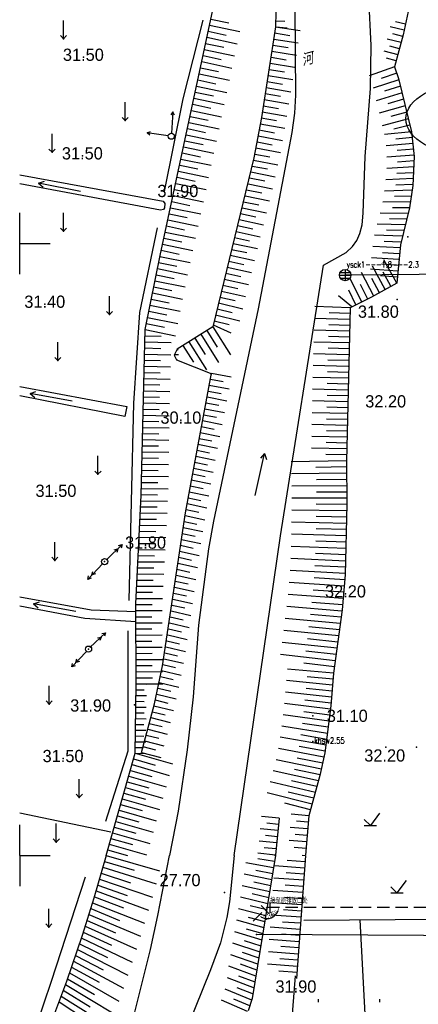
# Model space of a CAD drawing. Header units: millimetres. Extents: x 1371 to 38096, y 232 to 174236.
# Tile 18 of 84: x 19000 to 19065, y 86976 to 87137. Entities that reach past the tile are written whole.
import ezdxf
from ezdxf.enums import TextEntityAlignment as Align

# ---------------------------------------------------------------- set-up
doc = ezdxf.new("R2010")
doc.units = ezdxf.units.MM
doc.header["$LTSCALE"] = 10
doc.linetypes.add('CONTINOUS', pattern=[0])
doc.linetypes.add('DASHED', pattern=[0.75, 0.5, -0.25])
for name, color, linetype in [('0提标-单体内线', 31, 'Continuous'), ('0提标-管-工艺管', 1, '工艺管'), ('0提标-管-工艺管标注', 2, 'CONTINOUS'), ('0提标-管-管位', 3, 'CONTINOUS'), ('0提标-管-给水管标注', 3, 'CONTINOUS'), ('dx', 8, 'Continuous'), ('LOCKUP', 7, 'Continuous'), ('雨水', 180, 'Continuous')]:
    doc.layers.add(name, color=color, linetype=linetype)
doc.styles.add('HZ', font='rs.shx', dxfattribs={"width": 0.8, "bigfont": 'hztxt.shx'})
doc.styles.add('SMEDI', font='smsim1.shx', dxfattribs={"width": 0.75, "bigfont": 'smfs.shx'})
doc.styles.add('SMEDI_KC', font='smsim1.shx', dxfattribs={"width": 0.8, "bigfont": 'smfs.shx'})
doc.styles.add('songti', font='txt', dxfattribs={"width": 0.75})
doc.styles.add('宋体', font='smsim1.shx', dxfattribs={"bigfont": 'smfs.shx'})
doc.styles.add('黑体', font='smsim.shx', dxfattribs={"width": 0.75, "bigfont": 'smfs.shx'})
doc.linetypes.add('X19', pattern='A,0,[133,ss.shx,S=0.5,R=0,X=0,Y=0],-10,[133,ss.shx,S=0.5,R=0,X=0,Y=0]', length=10)
doc.linetypes.add('X31', pattern='A,0.3,[130,ss.shx,S=0.8,R=0,X=0,Y=0],1', length=1.3)
doc.linetypes.add('工艺管', pattern='A,4,-0.5,["W",songti,S=0.4,R=0,X=-0.2,Y=-0.2],-0.7', length=5.2)
doc.dimstyles.new('1-350', dxfattribs={"dimscale": 0.35, "dimtxt": 2.5, "dimasz": 1.5, "dimexe": 1, "dimexo": 1, "dimgap": 0, "dimtad": 1, "dimzin": 9, "dimdsep": 46, "dimtxsty": 'SMEDI_KC', "dimblk": 'ARCHTICK', "dimcen": 0, "dimdle": 1, "dimclrd": 7, "dimclre": 7, "dimclrt": 256, "dimadec": 0, "dimazin": 2, "dimtfac": 1, "dimtmove": 2, "dimatfit": 3, "dimfxl": 0, "dimtolj": 1, "dimtzin": 0, "dimarcsym": 0})

# ---------------------------------------------------------------- blocks, each defined once
blk = doc.blocks.new('雨水')
at = {"layer": '雨水', "lineweight": 25}
blk.add_line((-1.491631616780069, 0), (1.491631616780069, 0), dxfattribs=at)
at = {"layer": '雨水', "linetype": 'Continuous'}
for p, q in [((-1.314099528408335, 0.7057671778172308), (1.314099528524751, 0.7057671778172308)), ((5.820775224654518e-11, 1.491631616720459), (5.82073869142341e-11, -1.491631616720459)), ((-1.267825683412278, -0.7858644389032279), (1.267825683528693, -0.7858644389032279))]:
    blk.add_line(p, q, dxfattribs=at)
at = {"layer": '雨水', "lineweight": 25}
blk.add_circle((5.820766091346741e-11, 0), 1.491631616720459, dxfattribs=at)
blk = doc.blocks.new('*U325')
at = {"layer": 'dx', "linetype": 'Continuous', "ltscale": 0.5}
for p, q in [((19057.445961, 87132.351017), (19056.626151, 87149.083443)), ((19023.003443, 87098.293571), (19032.295845, 87141.665139)), ((19064.153649, 87140.931236), (19062.697207, 87134.103738)), ((19041.872494, 87137.806819), (19041.825494, 87135.398079)), ((19045.002939, 87138.491747), (19045.109238, 87124.247002)), ((19031.240053, 87136.68973), (19034.201187, 87136.063054)), ((19041.91254, 87136.416868), (19043.36837, 87136.314975)), ((19063.090441, 87135.867707), (19061.455269, 87136.253458)), ((19030.817735, 87134.699565), (19033.779104, 87134.073995)), ((19031.028894, 87135.694647), (19035.973027, 87134.649267)), ((19041.825494, 87135.398079), (19039.513046, 87120.600441)), ((19041.679578, 87134.406605), (19044.18184, 87134.022746)), ((19041.825494, 87135.398079), (19045.842582, 87134.789045)), ((19041.825495, 87135.398088), (19043.72951, 87135.25162)), ((19062.869851, 87134.8567), (19060.574812, 87135.408183)), ((19030.606577, 87133.704482), (19035.551101, 87132.660949)), ((19041.533663, 87133.41513), (19045.54875, 87132.791991)), ((19062.385568, 87132.844669), (19060.095627, 87133.415078)), ((19062.636232, 87133.848629), (19061.004313, 87134.247943)), ((19062.697207, 87134.103738), (19061.301939, 87128.849923)), ((19030.18426, 87131.714317), (19035.129175, 87130.672632)), ((19030.395418, 87132.7094), (19033.357021, 87132.084937)), ((19041.239813, 87131.432481), (19045.25285, 87130.795244)), ((19041.387747, 87132.423656), (19043.888742, 87132.031012)), ((19057.373132, 87125.362827), (19057.445961, 87132.351017)), ((19061.852075, 87130.845047), (19059.56737, 87131.434339)), ((19062.122765, 87131.843808), (19060.494438, 87132.256599)), ((19029.761684, 87129.724207), (19034.706995, 87128.684368)), ((19029.97305, 87130.719246), (19032.934889, 87130.095889)), ((19041.091489, 87130.441365), (19043.591169, 87130.039943)), ((19061.577587, 87129.847326), (19059.952934, 87130.273572)), ((19029.550317, 87128.729169), (19032.512391, 87128.106918)), ((19040.788798, 87128.460049), (19043.287092, 87128.049859)), ((19040.941461, 87129.450506), (19044.952339, 87128.799187)), ((19061.301939, 87128.849923), (19057.140633, 87127.381227)), ((19061.301939, 87128.849923), (19061.928151, 87126.972266)), ((19029.127584, 87126.739092), (19032.089892, 87126.117948)), ((19029.338951, 87127.73413), (19034.284655, 87126.696138)), ((19040.474069, 87126.480613), (19042.97089, 87126.06167)), ((19040.633025, 87127.47008), (19044.641583, 87126.804705)), ((19061.979878, 87126.773269), (19057.774427, 87125.380106)), ((19061.679385, 87127.824112), (19059.115564, 87126.946975)), ((19061.928151, 87126.972266), (19064.069775, 87118.280961)), ((19028.704851, 87124.749015), (19031.667394, 87124.128977)), ((19028.916218, 87125.744054), (19033.862315, 87124.707908)), ((19040.312323, 87125.491598), (19044.318544, 87124.81217)), ((19056.51065, 87114.230722), (19057.373132, 87125.362827)), ((19062.246042, 87125.712955), (19059.661962, 87124.884403)), ((19028.493485, 87123.753977), (19033.439974, 87122.719678)), ((19039.988673, 87123.513594), (19043.992573, 87122.82011)), ((19040.150459, 87124.502602), (19042.645805, 87124.074907)), ((19045.109238, 87124.247002), (19044.936904, 87121.329929)), ((19062.509674, 87124.652007), (19058.283253, 87123.341592)), ((19062.770784, 87123.590434), (19060.173869, 87122.812566)), ((19025.036177, 87121.535677), (19024.703413, 87121.036009)), ((19025.036177, 87121.535677), (19024.811488, 87118.042897)), ((19025.302176, 87120.997491), (19025.036177, 87121.535677)), ((19028.070103, 87121.764038), (19033.017002, 87120.731583)), ((19028.281922, 87122.75898), (19031.244707, 87122.140047)), ((19039.665399, 87121.535528), (19043.666928, 87120.827996)), ((19039.827007, 87122.524566), (19042.320881, 87122.088117)), ((19063.031895, 87122.52886), (19058.786466, 87121.301647)), ((19063.291558, 87121.466932), (19060.682429, 87120.739902)), ((19027.858285, 87120.769096), (19030.821306, 87120.151269)), ((19039.513046, 87120.600441), (19038.29012, 87113.979123)), ((19039.503832, 87120.546484), (19041.99621, 87120.101286)), ((19044.936904, 87121.329929), (19044.519914, 87118.166894)), ((19063.550964, 87120.404941), (19059.286597, 87119.260899)), ((19027.434647, 87118.779211), (19030.397904, 87118.16249)), ((19027.646466, 87119.774153), (19032.59376, 87118.743545)), ((19039.173308, 87118.56962), (19041.664411, 87118.115635)), ((19039.339086, 87119.557965), (19043.33834, 87118.836369)), ((19064.069775, 87118.280961), (19059.670689, 87117.812973)), ((19063.81037, 87119.34295), (19061.189287, 87118.666821)), ((19064.069775, 87118.280961), (19064.491073, 87114.247942)), ((19027.010012, 87116.78954), (19029.973523, 87116.173921)), ((19027.222752, 87117.784285), (19032.170478, 87116.755516)), ((19044.519914, 87118.166894), (19038.990812, 87089.307986)), ((19038.995988, 87117.583278), (19042.99342, 87116.847537)), ((19064.205903, 87117.328214), (19061.506106, 87117.062359)), ((19026.797272, 87115.794794), (19031.745396, 87114.76787)), ((19038.622473, 87115.614124), (19042.61825, 87114.864198)), ((19038.813577, 87116.597888), (19041.303708, 87116.135057)), ((19064.330401, 87116.373925), (19059.919075, 87115.9743)), ((19064.430267, 87115.416847), (19061.721185, 87115.192719)), ((19026.37124, 87113.805421), (19031.319805, 87112.780334)), ((19026.584532, 87114.800048), (19029.54828, 87114.185536)), ((19038.29012, 87113.979123), (19031.569776, 87086.391335)), ((19038.220624, 87113.650531), (19042.214479, 87112.886462)), ((19038.423288, 87114.631979), (19040.912198, 87114.160341)), ((19056.178589, 87104.979247), (19056.51065, 87114.230722)), ((19064.484615, 87114.456219), (19060.043059, 87114.12407)), ((19064.490513, 87113.49393), (19061.764881, 87113.311804)), ((19064.491073, 87114.247942), (19064.250676, 87109.463514)), ((19025.943727, 87111.816366), (19030.892692, 87110.793124)), ((19026.157484, 87112.810893), (19029.121491, 87112.197482)), ((19038.010681, 87112.670619), (19040.49816, 87112.190211)), ((19064.461447, 87112.532015), (19059.999167, 87112.269364)), ((19000, 87111.225775), (19023.477009, 87106.91416)), ((19025.728962, 87110.822055), (19028.693235, 87110.209743)), ((19037.57508, 87110.714266), (19040.061319, 87110.225041)), ((19037.799429, 87111.690985), (19041.791266, 87110.91278)), ((19064.345508, 87110.610753), (19059.872721, 87110.418292)), ((19064.409868, 87111.571007), (19061.677286, 87111.431713)), ((19023.028577, 87105.462767), (19000, 87109.735064)), ((19003.089947, 87109.854825), (19004.039107, 87110.180395)), ((19009.962406, 87108.52467), (19003.089947, 87109.854825)), ((19003.089947, 87109.854825), (19003.849085, 87109.198616)), ((19025.298272, 87108.833686), (19028.262822, 87108.222471)), ((19025.51391, 87109.827807), (19030.463335, 87108.806398)), ((19037.108736, 87108.765017), (19039.5937, 87108.266973)), ((19037.347355, 87109.738349), (19041.338549, 87108.945681)), ((19064.163061, 87108.694845), (19059.657426, 87108.575047)), ((19064.265964, 87109.651676), (19061.521887, 87109.556072)), ((19064.250676, 87109.463514), (19063.717044, 87105.827135)), ((19025.081537, 87107.839803), (19030.031442, 87106.820223)), ((19036.86609, 87107.792698), (19040.854997, 87106.985917)), ((19064.036586, 87107.740823), (19061.277315, 87107.690049)), ((19023.525085, 87105.563795), (19023.028577, 87105.462767)), ((19023.477009, 87106.91416), (19023.752949, 87106.533848)), ((19023.681863, 87105.809516), (19023.525085, 87105.563795)), ((19023.752949, 87106.533848), (19023.681863, 87105.809516)), ((19024.646394, 87105.852403), (19029.596778, 87104.834651)), ((19024.864722, 87106.845937), (19027.829548, 87106.23582)), ((19036.366151, 87105.851742), (19040.351563, 87105.031139)), ((19036.616402, 87106.822147), (19039.099815, 87106.315341)), ((19063.890438, 87106.789608), (19059.349771, 87106.744887)), ((19063.715647, 87105.843356), (19060.930898, 87105.840739)), ((19063.717044, 87105.827135), (19062.262385, 87099.811316)), ((19000, 87095), (19000, 87105)), ((19024.209835, 87103.865314), (19029.160628, 87102.849406)), ((19024.428066, 87104.858869), (19027.393137, 87104.249856)), ((19035.862681, 87103.911699), (19039.843806, 87103.077473)), ((19036.114177, 87104.881782), (19038.595475, 87104.366355)), ((19055.972174, 87103.059487), (19056.178589, 87104.979247)), ((19063.503598, 87104.904769), (19058.915015, 87104.940105)), ((19063.260701, 87103.973616), (19060.466427, 87104.017075)), ((19023.99165, 87102.871748), (19026.956963, 87102.26384)), ((19035.614355, 87102.9408), (19038.093165, 87102.416847)), ((19055.623178, 87101.617813), (19055.972174, 87103.059487)), ((19063.005118, 87103.04575), (19058.430201, 87103.150144)), ((19062.754025, 87102.116718), (19059.982352, 87102.1982)), ((19023.558546, 87100.883904), (19026.524055, 87100.27711)), ((19023.774381, 87101.877983), (19028.725496, 87100.863937)), ((19035.123695, 87100.997482), (19037.599988, 87100.465011)), ((19035.367291, 87101.96958), (19039.344053, 87101.121748)), ((19055.112261, 87100.493471), (19055.623178, 87101.617813)), ((19062.528925, 87101.181091), (19058.021558, 87101.343318)), ((19000, 87100), (19005, 87100)), ((19023.344092, 87099.889528), (19028.295492, 87098.877352)), ((19034.643201, 87099.051625), (19037.117065, 87098.510612)), ((19034.882334, 87100.02483), (19038.854909, 87099.16335)), ((19053.355682, 87098.550704), (19054.412796, 87099.500184)), ((19054.412796, 87099.500184), (19055.112261, 87100.493471)), ((19062.18296, 87099.288096), (19057.731737, 87099.512243)), ((19062.339338, 87100.237643), (19059.602009, 87100.355304)), ((19062.262385, 87099.811316), (19061.637434, 87093.540823)), ((19020.497847, 87085.935659), (19023.003443, 87098.293571)), ((19022.920947, 87097.899541), (19027.872631, 87096.889235)), ((19023.131492, 87098.894752), (19026.097179, 87098.289077)), ((19034.405334, 87098.07811), (19038.37419, 87097.20287)), ((19049.687691, 87096.445285), (19053.355682, 87098.550704)), ((19061.948704, 87097.377811), (19057.532588, 87097.668016)), ((19062.053911, 87098.334467), (19059.340649, 87098.491622)), ((19061.637434, 87093.540823), (19059.519631, 87097.322615)), ((19022.504703, 87095.908099), (19027.456685, 87094.89966)), ((19022.711611, 87096.904073), (19025.677476, 87096.299517)), ((19033.931244, 87096.130679), (19037.896589, 87095.241629)), ((19034.168085, 87097.104444), (19036.63973, 87096.554836)), ((19042.624361, 87052.245199), (19049.687691, 87096.445285)), ((19061.782257, 87095.460205), (19057.375568, 87095.819198)), ((19059.761274, 87092.473997), (19057.696731, 87096.286348)), ((19061.863538, 87096.419177), (19059.158879, 87096.61819)), ((19022.298291, 87094.912021), (19025.26434, 87094.308581)), ((19033.45807, 87094.183025), (19037.419992, 87093.280145)), ((19033.694656, 87095.156852), (19036.164168, 87094.598628)), ((19055.951831, 87090.446321), (19053.996064, 87094.315602)), ((19057.875964, 87091.423514), (19055.865107, 87095.265671)), ((19058.821241, 87091.944035), (19057.56735, 87094.299115)), ((19061.709845, 87094.50051), (19059.00939, 87094.741825)), ((19060.699664, 87093.006863), (19059.412867, 87095.343379)), ((19021.892623, 87092.918396), (19024.858848, 87092.316075)), ((19022.095266, 87093.915248), (19027.04753, 87092.908679)), ((19033.221905, 87093.209095), (19035.689305, 87092.64225)), ((19056.919848, 87090.923225), (19055.69938, 87093.295921)), ((19061.637434, 87093.540823), (19057.518448, 87091.23158)), ((19021.491703, 87090.923812), (19024.458125, 87090.322605)), ((19021.691628, 87091.921212), (19026.644211, 87090.916505)), ((19032.749576, 87091.261236), (19035.214886, 87090.685764)), ((19032.985741, 87092.235166), (19036.944232, 87091.318458)), ((19054.979283, 87089.9787), (19053.792875, 87092.367755)), ((19057.518448, 87091.23158), (19054.004916, 87089.51488)), ((19021.291779, 87089.926411), (19026.244736, 87088.923555)), ((19038.990812, 87089.307986), (19031.696468, 87054.627856)), ((19032.277595, 87089.313292), (19034.740811, 87088.729195)), ((19032.513534, 87090.287277), (19036.468632, 87089.356733)), ((19054.004916, 87089.51488), (19048.255458, 87089.685247)), ((19054.004916, 87089.51488), (19053.418454, 87064.517018)), ((19020.894586, 87087.93108), (19025.847898, 87086.930079)), ((19021.092956, 87088.928791), (19024.059592, 87088.328695)), ((19032.041656, 87088.339308), (19035.993389, 87087.394922)), ((19053.944104, 87087.59238), (19048.194518, 87087.75862)), ((19053.97451, 87088.55363), (19050.599963, 87088.652412)), ((19020.696217, 87086.93337), (19023.663077, 87086.334382)), ((19031.569776, 87086.391335), (19025.721604, 87082.731975)), ((19031.569776, 87086.391335), (19034.445038, 87081.796262)), ((19031.805716, 87087.365324), (19034.266846, 87086.772599)), ((19053.913765, 87086.631127), (19050.539141, 87086.727488)), ((19019.862537, 87058.892466), (19020.497847, 87085.935659)), ((19020.465215, 87084.937407), (19023.144304, 87084.857298)), ((19020.497847, 87085.935659), (19025.451532, 87084.936509)), ((19028.64569, 87084.561655), (19030.348542, 87081.840258)), ((19029.620385, 87085.171548), (19032.495647, 87080.576475)), ((19030.595081, 87085.781442), (19032.297933, 87083.060044)), ((19053.884455, 87085.669843), (19048.134736, 87085.831958)), ((19053.855144, 87084.708559), (19050.480447, 87084.802497)), ((19020.399949, 87082.940845), (19023.079143, 87082.864195)), ((19020.432582, 87083.939126), (19024.791292, 87083.81161)), ((19026.696299, 87083.341868), (19028.399151, 87080.620471)), ((19027.670995, 87083.951762), (19030.546257, 87079.356688)), ((19053.827178, 87083.747235), (19048.077321, 87083.905223)), ((19053.799709, 87082.785896), (19050.424935, 87082.877413)), ((19020.367316, 87081.942565), (19024.7262, 87081.820675)), ((19025.721604, 87082.731975), (19025.263873, 87081.781889)), ((19025.263873, 87081.781889), (19025.617736, 87080.979532)), ((19025.280015, 87081.865766), (19025.948155, 87081.862347)), ((19025.721604, 87082.731975), (19025.90167, 87082.647866)), ((19053.774258, 87081.824502), (19048.024265, 87081.978365)), ((19020.30415, 87079.945936), (19024.663212, 87079.829673)), ((19020.335596, 87080.944255), (19023.014896, 87080.871063)), ((19025.617736, 87080.979532), (19025.798185, 87081.062817)), ((19053.727404, 87079.901613), (19047.977281, 87080.051349)), ((19053.749718, 87080.863085), (19050.374855, 87080.95218)), ((19020.272704, 87078.947617), (19022.95211, 87078.877883)), ((19027.126201, 87056.019195), (19031.377395, 87078.804143)), ((19031.377395, 87078.804143), (19034.598478, 87078.198804)), ((19053.685364, 87077.978612), (19047.935128, 87078.124221)), ((19053.705468, 87078.940133), (19050.330535, 87079.026806)), ((19000, 87076.646177), (19017.544277, 87073.355541)), ((19020.213183, 87076.950877), (19022.892694, 87076.884602)), ((19020.242426, 87077.949262), (19024.601667, 87077.838626)), ((19031.002245, 87076.869188), (19034.22206, 87076.257627)), ((19031.18982, 87077.836665), (19033.291352, 87077.439616)), ((19053.665261, 87077.017091), (19050.290277, 87077.101341)), ((19017.208192, 87071.759139), (19000.000508, 87075.12091)), ((19001.719853, 87075.500084), (19002.666038, 87075.834199)), ((19008.604025, 87074.231946), (19001.719853, 87075.500084)), ((19001.719853, 87075.500084), (19002.484876, 87074.850746)), ((19020.158255, 87074.954007), (19022.83786, 87074.89119)), ((19020.18415, 87075.952485), (19024.543558, 87075.847475)), ((19030.627095, 87074.934234), (19033.845645, 87074.316449)), ((19030.81467, 87075.901711), (19032.915389, 87075.500598)), ((19053.645157, 87076.05557), (19047.894836, 87076.197052)), ((19053.625919, 87075.094031), (19050.250882, 87075.17586)), ((19017.544277, 87073.355541), (19017.208192, 87071.759139)), ((19020.132678, 87073.955521), (19024.492216, 87073.856138)), ((19030.439521, 87073.966757), (19032.539425, 87073.56158)), ((19053.60679, 87074.132491), (19047.856382, 87074.269845)), ((19053.587661, 87073.17095), (19050.212576, 87073.250356)), ((19020.089257, 87071.958368), (19024.448851, 87071.864615)), ((19020.110141, 87072.956961), (19022.789821, 87072.897604)), ((19030.064371, 87072.031802), (19032.163461, 87071.622563)), ((19030.251946, 87072.99928), (19033.469235, 87072.37527)), ((19053.568532, 87072.209409), (19047.818045, 87072.342636)), ((19020.071641, 87070.959709), (19022.751353, 87070.903812)), ((19029.693261, 87070.096071), (19031.791659, 87069.682745)), ((19029.877741, 87071.064143), (19033.093988, 87070.433868)), ((19053.530671, 87070.28632), (19047.780104, 87070.41542)), ((19053.549403, 87071.247869), (19050.174269, 87071.324852)), ((19020.045237, 87068.96226), (19022.724911, 87068.909824)), ((19020.057516, 87069.960999), (19024.41705, 87069.872876)), ((19029.508781, 87069.127999), (19032.723832, 87068.491487)), ((19053.493265, 87068.363222), (19047.742622, 87068.488194)), ((19053.511968, 87069.324771), (19050.136788, 87069.399331)), ((19020.028657, 87066.964702), (19022.708226, 87066.915727)), ((19020.036735, 87067.963483), (19024.39608, 87067.880992)), ((19029.139822, 87067.191855), (19032.35368, 87066.549105)), ((19029.324301, 87068.159927), (19031.421914, 87067.742532)), ((19053.474563, 87067.401673), (19050.099336, 87067.473811)), ((19020.019523, 87065.96593), (19024.378861, 87065.889068)), ((19028.77308, 87065.255295), (19031.986413, 87064.60618)), ((19028.955342, 87066.223783), (19031.052169, 87065.802319)), ((19038.496574, 87058.839463), (19040.036368, 87065.668009)), ((19040.036368, 87065.668009), (19039.35724, 87064.929303)), ((19040.036368, 87065.668009), (19040.332747, 87064.709333)), ((19053.45586, 87066.440123), (19047.70514, 87066.560968)), ((19053.437157, 87065.478574), (19050.061884, 87065.54829)), ((19019.994415, 87063.968473), (19024.354304, 87063.897233)), ((19020.010303, 87064.967158), (19022.689885, 87064.921643)), ((19028.594279, 87064.286158), (19030.690674, 87063.860558)), ((19053.418454, 87064.517018), (19044.399703, 87064.313948)), ((19053.418454, 87064.517018), (19053.510626, 87057.394928)), ((19019.953032, 87061.97129), (19024.313783, 87061.905663)), ((19019.977736, 87062.969798), (19022.657716, 87062.927738)), ((19028.236676, 87062.347884), (19030.332328, 87061.918208)), ((19028.415477, 87063.317021), (19031.627709, 87062.66165)), ((19053.487534, 87062.468118), (19044.465952, 87062.342581)), ((19053.455121, 87063.492636), (19048.445114, 87063.401378)), ((19019.927834, 87060.972795), (19022.60845, 87060.934181)), ((19027.886272, 87060.408314), (19029.981809, 87059.974448)), ((19028.057875, 87061.378747), (19031.269009, 87060.71712)), ((19053.525085, 87060.418456), (19044.501138, 87060.370474)), ((19053.512315, 87061.443396), (19048.500883, 87061.395205)), ((19018.9715, 87041.129868), (19019.862537, 87058.892466)), ((19019.865164, 87058.976151), (19022.545982, 87058.940992)), ((19019.896499, 87059.974473), (19024.258115, 87059.914456)), ((19027.715951, 87059.437651), (19030.927284, 87058.769526)), ((19053.52561, 87059.393424), (19048.513451, 87059.38832)), ((19019.828879, 87057.977997), (19024.191323, 87057.923587)), ((19027.376794, 87057.49607), (19030.588437, 87056.821433)), ((19027.54563, 87058.466988), (19029.640461, 87058.029038)), ((19053.519553, 87058.368406), (19044.495274, 87058.398009)), ((19053.50986, 87057.343414), (19048.497976, 87057.3814)), ((19053.510626, 87057.394928), (19053.219378, 87045.866081)), ((19019.748975, 87055.981987), (19024.112809, 87055.933162)), ((19019.792141, 87056.979859), (19022.473394, 87056.948147)), ((19023.365169, 87030.984551), (19027.126201, 87056.019195)), ((19027.052341, 87055.551972), (19030.263064, 87054.871045)), ((19027.214567, 87056.524021), (19029.30938, 87056.081871)), ((19053.497652, 87056.318449), (19044.474269, 87056.425632)), ((19019.6522, 87053.986722), (19024.017586, 87053.943466)), ((19019.70294, 87054.984235), (19022.384925, 87054.955955)), ((19026.890114, 87054.579924), (19028.984267, 87054.133682)), ((19031.696468, 87054.627856), (19030.875269, 87050.101688)), ((19053.470737, 87054.26855), (19044.448538, 87054.453309)), ((19053.484958, 87055.293489), (19048.47358, 87055.374564)), ((19019.596707, 87052.98945), (19022.279495, 87052.964594)), ((19026.584233, 87052.632828), (19028.678711, 87052.182336)), ((19026.736121, 87053.606545), (19029.947808, 87052.919)), ((19053.439514, 87052.218716), (19044.418291, 87052.481055)), ((19053.456516, 87053.243611), (19048.445905, 87053.367769)), ((19019.477772, 87050.995378), (19022.161243, 87050.973948)), ((19019.540288, 87051.992234), (19023.907015, 87051.954551)), ((19026.283342, 87050.684956), (19028.378135, 87050.230226)), ((19026.432346, 87051.65911), (19029.643288, 87050.965242)), ((19035.072323, 87000.001788), (19042.624361, 87052.245199)), ((19053.420814, 87051.193849), (19048.410872, 87051.361093)), ((19019.415255, 87049.998523), (19023.782478, 87049.966455)), ((19026.14108, 87049.709786), (19029.35311, 87049.00929)), ((19030.875269, 87050.101688), (19029.237174, 87037.658009)), ((19053.400229, 87050.169028), (19044.37905, 87050.508978)), ((19053.367756, 87049.144505), (19048.358209, 87049.354843)), ((19019.290962, 87048.004765), (19023.658588, 87047.978318)), ((19019.352951, 87049.001654), (19022.03664, 87048.983677)), ((19025.856556, 87047.759444), (19029.067955, 87047.052606)), ((19025.998818, 87048.734615), (19028.09309, 87048.275773)), ((19053.335203, 87048.119985), (19044.314097, 87048.537583)), ((19019.173299, 87046.010625), (19023.540198, 87045.989852)), ((19019.228973, 87047.007877), (19021.912893, 87046.993352)), ((19025.716662, 87046.783936), (19027.811038, 87046.320894)), ((19053.231368, 87046.072549), (19044.211679, 87046.567785)), ((19053.283781, 87047.096237), (19048.274811, 87047.349677)), ((19053.219378, 87045.866081), (19052.702004, 87040.133075)), ((19019.120391, 87045.013213), (19021.803915, 87045.002176)), ((19025.445405, 87044.831705), (19027.539283, 87044.364548)), ((19025.581034, 87045.807821), (19028.793074, 87045.094435)), ((19053.088338, 87044.027488), (19044.071518, 87044.600325)), ((19053.160859, 87045.049939), (19048.153231, 87045.346464)), ((19019.032878, 87043.017538), (19021.71572, 87043.009997)), ((19019.072782, 87044.015555), (19023.438379, 87044.000469)), ((19025.174148, 87042.879475), (19027.267527, 87042.408203)), ((19025.309776, 87043.85559), (19028.52124, 87043.135851)), ((19052.905767, 87041.985558), (19043.895531, 87042.635716)), ((19052.997052, 87043.006523), (19047.991534, 87043.346105)), ((19000, 87042.240342), (19011.676011, 87040.136388)), ((19002.275051, 87041.136247), (19003.221828, 87041.468682)), ((19009.156961, 87039.85589), (19002.275051, 87041.136247)), ((19002.275051, 87041.136247), (19003.03892, 87040.485552)), ((19019.039903, 87028.037596), (19018.9715, 87041.129868)), ((19018.971756, 87041.020887), (19021.653874, 87041.016831)), ((19018.997921, 87042.019358), (19023.362091, 87042.009944)), ((19025.038007, 87041.90343), (19028.248726, 87041.177365)), ((19052.79124, 87040.966969), (19047.788508, 87041.349579)), ((19000, 87040.771725), (19000.020024, 87040.767814)), ((19000.0064, 87040.77457), (19010.673154, 87038.768856)), ((19011.676011, 87040.136388), (19018.969518, 87039.862882)), ((19018.949966, 87040.022327), (19023.312948, 87040.018565)), ((19024.765201, 87039.951415), (19027.975289, 87039.219003)), ((19024.901604, 87040.927423), (19026.994385, 87040.45205)), ((19052.674013, 87039.948656), (19043.670178, 87040.676153)), ((19052.702004, 87040.133075), (19051.316233, 87029.788855)), ((19010.673154, 87038.768856), (19018.969518, 87038.221843)), ((19018.925221, 87038.024874), (19023.286848, 87038.026748)), ((19018.936031, 87039.023611), (19021.617537, 87039.023028)), ((19024.491943, 87037.999466), (19027.699513, 87037.261017)), ((19024.628799, 87038.975408), (19026.721051, 87038.495925)), ((19052.423368, 87037.914023), (19043.427881, 87038.718673)), ((19052.556487, 87038.93038), (19047.557908, 87039.355893)), ((19014.020543, 87036.389316), (19011.489157, 87033.972275)), ((19013.437276, 87036.247188), (19014.020543, 87036.389316)), ((19014.020543, 87036.389316), (19013.851626, 87035.813237)), ((19018.92623, 87037.02606), (19021.607033, 87037.028942)), ((19024.34547, 87037.024919), (19026.436187, 87036.541471)), ((19029.237174, 87037.658009), (19028.349703, 87025.930696)), ((19052.157132, 87035.881308), (19043.172137, 87036.762848)), ((19052.29025, 87036.897665), (19047.297318, 87037.365898)), ((19012.714023, 87035.556605), (19013.29729, 87035.698733)), ((19013.29729, 87035.698733), (19013.128373, 87035.122653)), ((19018.927239, 87036.027247), (19023.288828, 87036.03475)), ((19018.934639, 87035.028473), (19021.615039, 87035.034813)), ((19024.052523, 87035.075825), (19026.142596, 87034.588284)), ((19024.198996, 87036.050372), (19027.405712, 87035.305612)), ((19051.881539, 87033.849857), (19042.906993, 87034.808285)), ((19052.022865, 87034.865106), (19047.035384, 87035.376084)), ((19018.946095, 87034.029725), (19023.306878, 87034.042853)), ((19018.957551, 87033.030976), (19021.637929, 87033.040776)), ((19023.735711, 87033.130532), (19025.8235, 87032.639159)), ((19023.89926, 87034.102359), (19027.101992, 87033.351841)), ((19051.740212, 87032.834609), (19046.758802, 87033.388248)), ((19018.970681, 87032.032252), (19023.331178, 87032.051007)), ((19023.572163, 87032.158704), (19026.773779, 87031.401923)), ((19051.598886, 87031.81936), (19042.635531, 87032.85457)), ((19051.45756, 87030.804111), (19046.482219, 87031.400412)), ((19018.987987, 87031.033588), (19021.668225, 87031.046846)), ((19019.005292, 87030.034924), (19023.365774, 87030.059308)), ((19022.025142, 87024.790987), (19023.365169, 87030.984551)), ((19023.212167, 87030.220981), (19026.40879, 87029.45869)), ((19023.398286, 87031.188739), (19025.483379, 87030.693641)), ((19051.316233, 87029.788855), (19043.770402, 87030.427571)), ((19051.316233, 87029.788855), (19050.856952, 87024.42833)), ((19019.022598, 87029.03626), (19021.702825, 87029.052978)), ((19022.821229, 87028.289266), (19026.013492, 87027.521402)), ((19023.026049, 87029.253222), (19025.109618, 87028.754205)), ((19051.169037, 87027.818217), (19043.631238, 87028.569003)), ((19051.243369, 87028.803479), (19046.974481, 87029.196727)), ((19018.898093, 87016.691305), (19019.039903, 87028.037596)), ((19019.028085, 87027.092071), (19020.376845, 87027.075213)), ((19019.039903, 87028.037596), (19023.400371, 87028.06761)), ((19019.039903, 87028.037595), (19020.737499, 87028.016378)), ((19022.614698, 87027.325657), (19024.696516, 87026.822768)), ((19051.002664, 87025.849126), (19043.474781, 87026.711835)), ((19051.09022, 87026.833299), (19046.826283, 87027.289947)), ((19019.00445, 87025.201022), (19020.35321, 87025.184165)), ((19019.016268, 87026.146547), (19020.713864, 87026.125329)), ((19022.167165, 87025.406288), (19024.246442, 87024.899728)), ((19022.398119, 87026.364336), (19025.585861, 87025.590997)), ((19028.349703, 87025.930696), (19027.39481, 87017.287493)), ((19050.903618, 87024.866055), (19046.646838, 87025.385904)), ((19018.980815, 87023.309974), (19020.329575, 87023.293117)), ((19018.992633, 87024.255498), (19020.690229, 87024.234281)), ((19019.890618, 87016.834587), (19022.025142, 87024.790987)), ((19021.693419, 87023.493173), (19023.770741, 87022.982831)), ((19021.936212, 87024.448239), (19025.122413, 87023.668738)), ((19050.795748, 87023.883899), (19043.28168, 87024.858139)), ((19050.68453, 87022.902112), (19046.435437, 87023.485093)), ((19050.856952, 87024.42833), (19049.884064, 87016.750058)), ((19018.968998, 87022.36445), (19020.666594, 87022.343233)), ((19021.443034, 87022.540018), (19024.625769, 87021.754837)), ((19050.571347, 87021.920551), (19043.070595, 87023.006367)), ((19018.945363, 87020.473402), (19020.642959, 87020.452184)), ((19018.95718, 87021.418926), (19020.30594, 87021.402068)), ((19020.939632, 87020.634418), (19024.120139, 87019.843256)), ((19021.192649, 87021.586863), (19023.268954, 87021.072504)), ((19050.340434, 87019.957962), (19042.853295, 87021.155329)), ((19050.457024, 87020.939121), (19046.215686, 87021.585223)), ((19018.921728, 87018.582353), (19020.619325, 87018.561136)), ((19018.933545, 87019.527877), (19020.282305, 87019.51102)), ((19020.415125, 87018.734502), (19023.594103, 87017.937175)), ((19020.677378, 87019.68446), (19022.752346, 87019.166169)), ((19050.082112, 87017.998879), (19042.609437, 87019.307698)), ((19050.219585, 87018.977314), (19045.98626, 87019.686504)), ((19018.90991, 87017.636829), (19020.25867, 87017.619972)), ((19020.152871, 87017.784545), (19022.226839, 87017.262231)), ((19027.39481, 87017.287493), (19025.929019, 87007.247884)), ((19049.753305, 87016.050532), (19042.297621, 87017.470446)), ((19049.927241, 87017.0231), (19045.703091, 87017.795218)), ((19014.116107, 87000), (19018.897946, 87016.694265)), ((19018.632287, 87015.766803), (19022.162365, 87014.755661)), ((19018.897945, 87016.694261), (19024.99676, 87014.947341)), ((19018.898093, 87016.691305), (19020.59569, 87016.670088)), ((19019.890618, 87016.834587), (19023.068071, 87016.031093)), ((19049.348698, 87014.116434), (19041.914901, 87015.646571)), ((19049.561438, 87015.081326), (19045.348023, 87015.916133)), ((19049.884064, 87016.750058), (19049.091636, 87013.055887)), ((19018.100972, 87013.911885), (19021.63105, 87012.900743)), ((19018.36663, 87014.839344), (19024.465444, 87013.092423)), ((19048.866403, 87012.20018), (19041.458941, 87013.839561)), ((19049.111384, 87013.157394), (19044.911628, 87014.054312)), ((19017.569657, 87012.056967), (19021.099734, 87011.045825)), ((19017.835314, 87012.984426), (19023.934129, 87011.237505)), ((19048.339686, 87010.295558), (19040.962229, 87012.043249)), ((19048.604069, 87011.247595), (19044.420252, 87012.206075)), ((19049.091636, 87013.055887), (19047.248804, 87006.49686)), ((19017.303999, 87011.129508), (19023.402814, 87009.382587)), ((19016.772684, 87009.27459), (19022.871498, 87007.527669)), ((19017.038341, 87010.202049), (19020.568419, 87009.190907)), ((19047.797402, 87008.395312), (19040.451463, 87010.250878)), ((19048.071701, 87009.34454), (19043.905013, 87010.364263)), ((19016.241368, 87007.419672), (19022.340183, 87005.672752)), ((19016.507026, 87008.347131), (19020.037104, 87007.335989)), ((19025.929019, 87007.247884), (19024.498897, 87000)), ((19047.523102, 87007.446084), (19043.374304, 87008.526833)), ((19000, 87006.940997), (19014.900907, 87003.843468)), ((19015.975711, 87006.492213), (19019.505788, 87005.481071)), ((19042.440242, 87006.069433), (19039.542167, 87006.365254)), ((19042.440242, 87006.069433), (19041.827403, 87000.065618)), ((19047.248804, 87006.49686), (19044.398794, 87006.72825)), ((19047.248804, 87006.49686), (19046.727026, 87000.070161)), ((19000, 87000), (19000, 87005)), ((19015.444395, 87004.637295), (19018.974473, 87003.626153)), ((19015.710053, 87005.564754), (19021.808868, 87003.817834)), ((19042.235962, 87004.068162), (19039.337887, 87004.363983)), ((19042.338102, 87005.068797), (19040.391649, 87005.267482)), ((19047.074878, 87004.354627), (19044.224868, 87004.586017)), ((19047.161841, 87005.425743), (19045.238476, 87005.5819)), ((19014.91308, 87002.782377), (19018.443158, 87001.771236)), ((19015.178738, 87003.709836), (19021.277552, 87001.962916)), ((19042.133823, 87003.067526), (19040.187369, 87003.26621)), ((19046.900952, 87002.212394), (19044.050942, 87002.443783)), ((19046.987915, 87003.28351), (19045.06455, 87003.439667)), ((19014.381765, 87000.927459), (19017.619692, 87000)), ((19014.647422, 87001.854918), (19020.746237, 87000.107998)), ((19042.031683, 87002.066891), (19039.133607, 87002.362712)), ((19041.929543, 87001.066255), (19039.98309, 87001.264939)), ((19046.813989, 87001.141277), (19044.890624, 87001.297433)), ((19000, 87000), (19005, 87000)), ((19000, 87000), (19000, 86995)), ((19000, 87000), (19005, 87000)), ((19014.116107, 87000), (19012.140259, 86992.999845)), ((19014.116107, 87000), (19022.881168, 86997.489371)), ((19022.607768, 86990.166206), (19024.498897, 87000)), ((19035.072136, 87000), (19034.283368, 86992.442038)), ((19041.827387, 86999.971728), (19038.03348, 86976.628297)), ((19041.672263, 86998.98662), (19038.909379, 86999.459394)), ((19041.827403, 87000.06562), (19038.929328, 87000.361441)), ((19041.827387, 86999.971728), (19041.652126, 87000)), ((19046.654188, 86998.955758), (19043.70638, 86999.169488)), ((19046.727026, 86999.960355), (19045.270265, 86979.868418)), ((19046.727026, 86999.960355), (19046.180234, 87000)), ((19013.580653, 86998.062774), (19022.287832, 86995.340344)), ((19013.84838, 86999.031387), (19018.695384, 86997.579677)), ((19041.51714, 86998.001512), (19036.983393, 86998.821879)), ((19046.58135, 86997.951161), (19041.683117, 86998.306306)), ((19013.040164, 86996.126955), (19021.687875, 86993.193119)), ((19013.312927, 86997.094162), (19018.126823, 86995.525222)), ((19041.206892, 86996.031295), (19036.68558, 86996.938697)), ((19041.362016, 86997.016403), (19038.607134, 86997.542052)), ((19046.435674, 86995.941967), (19041.53744, 86996.297113)), ((19046.508512, 86996.946564), (19043.560704, 86997.160294)), ((19012.767353, 86995.159762), (19017.547721, 86993.473713)), ((19040.896645, 86994.061079), (19036.387418, 86995.055621)), ((19041.051769, 86995.046187), (19038.304889, 86995.624711)), ((19046.362836, 86994.93737), (19043.415028, 86995.151101)), ((19012.140259, 86992.999845), (19010.204375, 86986.910925)), ((19012.207312, 86993.229514), (19016.949352, 86991.427765)), ((19012.488951, 86994.194174), (19021.073297, 86991.050002)), ((19040.584259, 86992.091201), (19036.08781, 86993.172829)), ((19040.741314, 86993.076003), (19038.00254, 86993.707386)), ((19046.289998, 86993.932774), (19041.391764, 86994.287919)), ((19046.21716, 86992.928177), (19043.269352, 86993.141907)), ((19011.621286, 86991.307008), (19016.322908, 86989.39024)), ((19011.916458, 86992.267608), (19020.431561, 86988.914847)), ((19034.283368, 86992.442038), (19033.862189, 86989.867034)), ((19040.270149, 86990.121597), (19035.785665, 86991.290533)), ((19040.427204, 86991.106399), (19037.696988, 86991.790568)), ((19046.144322, 86991.92358), (19041.246088, 86992.278725)), ((19046.071484, 86990.918983), (19043.123676, 86991.132713)), ((19011.319445, 86990.348478), (19019.761356, 86986.788387)), ((19021.375736, 86984.647497), (19022.607768, 86990.166206)), ((19033.862189, 86989.867034), (19032.819633, 86985.745775)), ((19040.113094, 86989.136795), (19037.39116, 86989.873795)), ((19045.998645, 86989.914386), (19041.100412, 86990.269531)), ((19046.447676, 86989.432849), (19069.767264, 86989.572487)), ((19010.704906, 86988.434878), (19019.074844, 86984.667012)), ((19011.013364, 86989.391299), (19015.675461, 86987.359275)), ((19039.95522, 86988.152125), (19035.483189, 86989.408379)), ((19039.793738, 86987.168039), (19037.081804, 86987.957593)), ((19045.852969, 86987.905192), (19040.954736, 86988.260337)), ((19045.925807, 86988.909789), (19042.978, 86989.123519)), ((19057.060183, 86962.762167), (19055.662618, 86989.488028)), ((19010.204375, 86986.910925), (19007.663357, 86979.425412)), ((19010.07668, 86986.525721), (19018.377974, 86982.548819)), ((19010.391039, 86987.480218), (19015.012801, 86985.333218)), ((19039.632255, 86986.183953), (19035.174687, 86987.527264)), ((19045.780131, 86986.900595), (19042.832324, 86987.114325)), ((19009.759181, 86985.572262), (19014.341675, 86983.309945)), ((19032.819633, 86985.745775), (19031.222933, 86981.285576)), ((19039.299832, 86984.217384), (19034.862909, 86985.646644)), ((19039.470772, 86985.199867), (19036.76767, 86986.042163)), ((19045.707293, 86985.895998), (19040.80906, 86986.251143)), ((19045.634455, 86984.891401), (19042.686648, 86985.105131)), ((19009.121766, 86983.666155), (19013.663971, 86981.288867)), ((19009.441681, 86984.618804), (19017.674475, 86980.432619)), ((19018.701031, 86973.959501), (19021.375736, 86984.647497)), ((19038.953047, 86982.253273), (19034.53251, 86983.769393)), ((19039.128223, 86983.235013), (19036.438633, 86984.129256)), ((19045.561617, 86983.886804), (19040.663384, 86984.24195)), ((19045.488779, 86982.882208), (19042.540971, 86983.095938)), ((19008.477471, 86981.762369), (19012.972763, 86979.272396)), ((19008.80135, 86982.713673), (19016.958966, 86978.320361)), ((19038.632476, 86980.28486), (19034.204831, 86981.892628)), ((19038.785194, 86981.270281), (19036.102909, 86982.217517)), ((19045.415941, 86981.877611), (19040.517708, 86982.232756)), ((19007.817165, 86979.864093), (19012.259093, 86977.263808)), ((19008.150343, 86980.812172), (19016.220404, 86976.216109)), ((19031.222933, 86981.285576), (19023.1578, 86961.500115)), ((19038.384991, 86978.30594), (19033.953057, 86980.004898)), ((19038.504697, 86979.295922), (19035.816032, 86980.298117)), ((19045.343103, 86980.873014), (19042.395295, 86981.086744)), ((19007.663357, 86979.425412), (19004.6178, 86971.269071)), ((19007.479974, 86978.917419), (19015.452219, 86974.122521)), ((19038.206973, 86977.325596), (19035.550064, 86978.376762)), ((19006.782237, 86977.032563), (19014.675456, 86972.031463)), ((19007.132227, 86977.974577), (19011.52316, 86975.263238)), ((19037.94478, 86976.364139), (19033.597754, 86978.13402)), ((19006.429534, 86976.091559), (19010.77848, 86973.265866)), ((19037.267332, 86974.48963), (19032.977443, 86976.332136)), ((19037.626641, 86975.419343), (19035.005401, 86976.515887)), ((19038.03348, 86976.628297), (19037.334672, 86974.62839)), ((19048.83511468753, 86976.039246), (19048.83644668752, 86976.539245)), ((19058.86774968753, 86976.012512), (19058.86908268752, 86976.51251)), ((19058.86774968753, 86976.012512), (19058.86908268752, 86976.51251))]:
    blk.add_line(p, q, dxfattribs=at)
at = {"layer": 'dx', "linetype": 'X19', "ltscale": 0.5}
for p, q in [((19026.741996, 87123.660848), (19030.006199, 87136.523243)), ((19023.669898, 87108.496373), (19026.741996, 87123.660848)), ((19019.637769, 87088.71775), (19022.517861, 87102.542191)), ((19018.677739, 87073.933303), (19019.637769, 87088.71775)), ((19017.909714, 87041.676298), (19018.677739, 87073.933303)), ((19017.717708, 87017.101531), (19017.717708, 87036.686155)), ((19014.069592, 87005.581163), (19017.717708, 87017.101531)), ((19010.691418, 86996.465439), (19005.123197, 86979.389561)), ((19005.123197, 86979.389561), (19002.153479, 86970.480407))]:
    blk.add_line(p, q, dxfattribs=at)
at = {"layer": 'dx', "ltscale": 0.5}
for p, q in [((19052.098796, 87091.487404), (19054.288909, 87089.683781)), ((19031.645709, 87086.741174), (19034.515002, 87085.413591))]:
    blk.add_line(p, q, dxfattribs=at)
at = {"layer": 'dx', "linetype": 'X31', "ltscale": 0.5}
for p, q in [((19025.617736, 87080.979532), (19031.409334, 87078.717106)), ((19044.307374, 86970.436553), (19045.075556, 86980.321521))]:
    blk.add_line(p, q, dxfattribs=at)
at = {"layer": 'dx', "linetype": 'Continuous', "flags": 128}
for points in [[(19007.165017, 87133.467827), (19007.165017, 87136.467827)], [(19006.665017, 87133.987827), (19007.165017, 87133.467827), (19007.665017, 87133.987827)], [(19017.262915, 87120.082243), (19017.262915, 87123.082243)], [(19016.762915, 87120.602243), (19017.262915, 87120.082243), (19017.762915, 87120.602243)], [(19021.29168495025, 87117.73448897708), (19020.81884927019, 87118.10438953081), (19021.37575417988, 87118.32857008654)], [(19005.286339, 87114.915877), (19005.286339, 87117.915877)], [(19024.28432240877, 87117.61398569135), (19020.81884927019, 87118.10438953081)], [(19004.786339, 87115.43587700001), (19005.286339, 87114.915877), (19005.786339, 87115.43587700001)], [(19007.165017, 87101.995089), (19007.165017, 87104.995089)], [(19006.665017, 87102.51508900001), (19007.165017, 87101.995089), (19007.665017, 87102.51508900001)], [(19014.679731, 87088.3796), (19014.679731, 87091.3796)], [(19014.179731, 87088.8996), (19014.679731, 87088.3796), (19015.179731, 87088.8996)], [(19006.225678, 87080.864886), (19006.225678, 87083.864886)], [(19005.725678, 87081.384886), (19006.225678, 87080.864886), (19006.725678, 87081.384886)], [(19012.801053, 87062.308063), (19012.801053, 87065.308063)], [(19012.301053, 87062.82806300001), (19012.801053, 87062.308063), (19013.301053, 87062.82806300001)], [(19005.756008, 87048.217974), (19005.756008, 87051.217974)], [(19014.24556936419, 87048.36689095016), (19016.75488991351, 87050.80683160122)], [(19016.17293880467, 87050.65941075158), (19016.75488991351, 87050.80683160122), (19016.59121434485, 87050.22924151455)], [(19015.45599007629, 87049.96228485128), (19016.03794118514, 87050.10970570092), (19015.87426561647, 87049.53211561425)], [(19005.256008, 87048.737974), (19005.756008, 87048.217974), (19006.256008, 87048.737974)], [(19013.54246150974, 87047.65607428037), (19011.13002707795, 87045.12029824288)], [(19012.39506512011, 87046.01476945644), (19011.81929405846, 87045.84480568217), (19011.96036065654, 87046.42832964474)], [(19011.7057981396, 87045.29026201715), (19011.13002707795, 87045.12029824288), (19011.27109367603, 87045.70382220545)], [(19010.91067544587, 87033.35322310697), (19008.50608056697, 87030.81001185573)], [(19009.08132419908, 87030.98175225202), (19008.50608056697, 87030.81001185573), (19008.64534512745, 87031.39396851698)], [(19009.76835130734, 87031.70838403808), (19009.19310767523, 87031.53664364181), (19009.3323722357, 87032.12060030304)], [(19004.816669, 87024.74186), (19004.816669, 87027.74186)], [(19004.316669, 87025.26186), (19004.816669, 87024.74186), (19005.316669, 87025.26186)], [(19009.7482, 87009.477598), (19009.7482, 87012.477598)], [(19009.2482, 87009.997598), (19009.7482, 87009.477598), (19010.2482, 87009.997598)], [(19056.338916, 87005.891272), (19057.338916, 87004.891272)], [(19058.838916, 87006.891272), (19057.338916, 87004.891272)], [(19005.990843, 87002.197718), (19005.990843, 87005.197718)], [(19056.338916, 87004.891272), (19058.338916, 87004.891272)], [(19005.490843, 87002.717718), (19005.990843, 87002.197718), (19006.490843, 87002.717718)], [(19060.685654, 86994.892), (19061.685654, 86993.892)], [(19063.185654, 86995.892), (19061.685654, 86993.892)], [(19060.685654, 86993.892), (19062.685654, 86993.892)], [(19004.751982, 86988.29978), (19004.751982, 86991.29978)], [(19004.251982, 86988.81978), (19004.751982, 86988.29978), (19005.251982, 86988.81978)]]:
    blk.add_lwpolyline(points, dxfattribs=at)
at = {"layer": 'dx', "linetype": 'Continuous', "ltscale": 0.3}
for centre in [(19024.77939, 87117.543928), (19024.77939, 87117.543928), (19013.887095, 87048.018328), (19011.254189, 87033.716539)]:
    blk.add_circle(centre, 0.5, dxfattribs=at)
at = {"layer": 'dx', "ltscale": 0.3}
for p in [(19007.165017, 87133.467827), (19007.165017, 87133.467827), (19007.165017, 87133.467827), (19010.412407, 87130.452256, 31.5), (19017.262915, 87120.082243), (19017.262915, 87120.082243), (19017.262915, 87120.082243), (19005.286339, 87114.915877), (19005.286339, 87114.915877), (19005.286339, 87114.915877), (19010.246318, 87114.341652, 31.5), (19025.858656, 87108.19637, 31.9), (19007.165017, 87101.995089), (19007.165017, 87101.995089), (19007.165017, 87101.995089), (19063.46401440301, 87101.08128653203, 32), (19004.101056, 87090.094465, 31.4), (19061.712932, 87090.834962, 31.8), (19014.679731, 87088.3796), (19014.679731, 87088.3796), (19014.679731, 87088.3796), (19006.225678, 87080.864886), (19006.225678, 87080.864886), (19006.225678, 87080.864886), (19026.356942, 87071.156906, 30.1), (19012.801053, 87062.308063), (19012.801053, 87062.308063), (19012.801053, 87062.308063), (19005.928032, 87059.198519, 31.5), (19020.577369, 87050.733644, 31.8), (19005.756008, 87048.217974), (19005.756008, 87048.217974), (19005.756008, 87048.217974), (19013.887095, 87048.018328), (19053.26327, 87042.759225, 32.2), (19011.254189, 87033.716539), (19004.816669, 87024.74186), (19004.816669, 87024.74186), (19004.816669, 87024.74186), (19018.783562, 87024.622432, 31.9), (19047.948432, 87022.828601, 31.1), (19059.88947900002, 87017.679851, 32.2), (19064.889479, 87017.679851, 32.2), (19007.090612, 87015.852875, 31.5), (19009.7482, 87009.477598), (19009.7482, 87009.477598), (19009.7482, 87009.477598), (19057.338916, 87004.891272), (19005.990843, 87002.197718), (19005.990843, 87002.197718), (19005.990843, 87002.197718), (19033.50984, 86993.970992, 27.7), (19061.685654, 86993.892), (19004.751982, 86988.29978), (19004.751982, 86988.29978), (19004.751982, 86988.29978), (19045.163531, 86978.18949, 31.9)]:
    blk.add_point(p, dxfattribs=at)
at = {"layer": '雨水', "color": 8, "linetype": 'Continuous', "ltscale": 0.3}
for p in [(19053.217, 87094.84900000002, 31.475), (19047.905, 87018.648, 31.508), (19038.709, 86987.11099999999, 31.543)]:
    blk.add_point(p, dxfattribs=at)
at = {"layer": '雨水', "color": 8, "linetype": 'Continuous', "ltscale": 0.3, "xscale": 0.6175829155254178, "yscale": 0.6175829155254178, "zscale": 0.6175829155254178}
blk.add_blockref('雨水', (19053.21699999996, 87094.84900000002, 31.475), dxfattribs=at)
at = {"layer": 'dx', "ltscale": 0.3, "style": '黑体'}
for s, p in [('31.50', (19010.412407, 87130.852256, 31.5)), ('31.50', (19010.246318, 87114.741652, 31.5)), ('31.90', (19025.858656, 87108.59637, 31.9)), ('31.40', (19004.101056, 87090.494465, 31.4)), ('31.80', (19058.640443, 87088.871509, 31.8)), ('32.20', (19059.837306, 87074.21497, 32.2)), ('30.10', (19026.356942, 87071.556906, 30.1)), ('31.50', (19005.928032, 87059.598519, 31.5)), ('31.80', (19020.577369, 87051.133644, 31.8)), ('32.20', (19053.26327, 87043.159225, 32.2)), ('31.90', (19011.602932, 87024.50953, 31.9)), ('31.10', (19053.558299, 87022.827896, 31.1)), ('31.50', (19007.090612, 87016.252875, 31.5)), ('32.20', (19059.680316, 87016.343463, 32.2)), ('27.70', (19026.219527, 86995.977332, 27.7)), ('31.90', (19045.163531, 86978.58949, 31.9))]:
    blk.add_text(s, height=2, dxfattribs=at).set_placement(p, align=Align.MIDDLE)
at = {"layer": 'dx', "ltscale": 0.3, "style": '宋体', "oblique": 15}
blk.add_text('河', height=2, rotation=14.3821410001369, dxfattribs=at).set_placement((19045.78496267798, 87130.85854678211), align=Align.TOP_LEFT)
blk = doc.blocks.new('*D273')
at = {"layer": '0提标-管-管位', "color": 7, "lineweight": -2, "ltscale": 0.3}
blk.add_arc((19040.45669019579, 86991.53800353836), 1.866774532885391, 241.1670873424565, 343.8329126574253, dxfattribs=at)
at = {"layer": '0提标-管-管位', "color": 7, "ltscale": 0.3}
for points in [[(19042.16301026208, 86991.03052386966), (19042.33627147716, 86991.00591591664), (19042.32346472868, 86991.53800353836)], [(19039.50386829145, 86989.83269610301), (19039.60898202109, 86989.97261073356), (19039.13668126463, 86990.21799460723)]]:
    blk.add_solid(points, dxfattribs=at)
at = {"layer": 'Defpoints', "color": 0, "ltscale": 0.3}
for p in [(19040.45669019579, 86991.53800353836), (19040.45669019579, 86991.53800353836), (19132.58939717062, 86991.53800353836), (19040.45669019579, 86989.67122900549), (19038.17597685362, 86989.25729019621)]:
    blk.add_point(p, dxfattribs=at)
at = {"layer": '0提标-管-管位', "ltscale": 0.3, "insert": (19041.00364987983, 86990.21752605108), "char_height": 0.875, "attachment_point": 5, "rotation": 22.500000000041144, "style": 'SMEDI_KC'}
blk.add_mtext('\\A1;135°', dxfattribs=at)
blk = doc.blocks.new('_ARCHTICK')
at = {"color": 0, "linetype": 'ByBlock', "const_width": 0.15}
blk.add_lwpolyline([(-0.5, -0.5), (0.5, 0.5)], dxfattribs=at)
blk = doc.blocks.new('*U324')
at = {"layer": '0提标-单体内线', "elevation": 32.731, "flags": 128}
blk.add_lwpolyline([(19119.822, 87095.43199999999), (19053.217, 87094.84900000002)], dxfattribs=at)
at = {"layer": '0提标-管-工艺管', "color": 7, "ltscale": 0.4}
for p, q in [((19040.7324618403, 86990.54098297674), (19039.45966963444, 86991.81377518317)), ((19040.96669019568, 86990.63800353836), (19040.96669019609, 86992.43800353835))]:
    blk.add_line(p, q, dxfattribs=at)
at = {"layer": '0提标-管-工艺管', "linetype": 'DASHED', "ltscale": 0.4}
blk.add_lwpolyline([(19038.17597685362, 86989.2572901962), (19040.45669019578, 86991.53800353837), (19132.58939717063, 86991.53800353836)], dxfattribs=at)
at = {"layer": '0提标-管-给水管标注', "ltscale": 0.3}
blk.add_ellipse((19073.51872028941, 87120.36289984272), major_axis=(10.38445043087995, 0), ratio=0.5665296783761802, dxfattribs=at)
at = {"layer": '雨水', "linetype": 'Continuous', "elevation": 32.882, "flags": 128}
blk.add_lwpolyline([(19102.486, 86986.713), (19038.709, 86987.11099999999)], dxfattribs=at)
at = {"layer": '0提标-管-工艺管标注', "ltscale": 0.3, "style": 'SMEDI', "width": 0.75}
blk.add_text('接至原排放口处', height=0.9, dxfattribs=at).set_placement((19040.93986877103, 86992.157016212))
at = {"layer": '雨水', "linetype": 'Continuous', "ltscale": 0.3, "style": 'HZ', "width": 0.8}
for s, p in [('ysck1---1.8---2.3', (19053.467, 87096.06960863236, 31.475)), ('khsw2.55', (19048.155, 87018.27299999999, 31.508))]:
    blk.add_text(s, height=1, dxfattribs=at).set_placement(p)
at = {"layer": '0提标-管-管位', "ltscale": 0.3}
dim = blk.add_angular_dim_2l(base=(19040.45669019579, 86989.67122900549), line1=((19038.17597685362, 86989.2572901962), (19040.45669019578, 86991.53800353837)), line2=((19040.45669019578, 86991.53800353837), (19132.58939717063, 86991.53800353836)), dimstyle='1-350', dxfattribs=at)
dim.commit()
dim.dimension.update_dxf_attribs({"geometry": '*D273', "text_midpoint": (19041.00364987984, 86990.21752605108)})
blk = doc.blocks.new('*U327')
at = {"layer": 'LOCKUP', "ltscale": 0.3}
for name in ['*U324', '*U325']:
    blk.add_blockref(name, (0, 0), dxfattribs=at)

msp = doc.modelspace()

# ---------------------------------------------------------------- block references
at = {"layer": 'LOCKUP', "ltscale": 0.3}
msp.add_blockref('*U327', (0, 0), dxfattribs=at)

doc.saveas('drawing.dxf')
